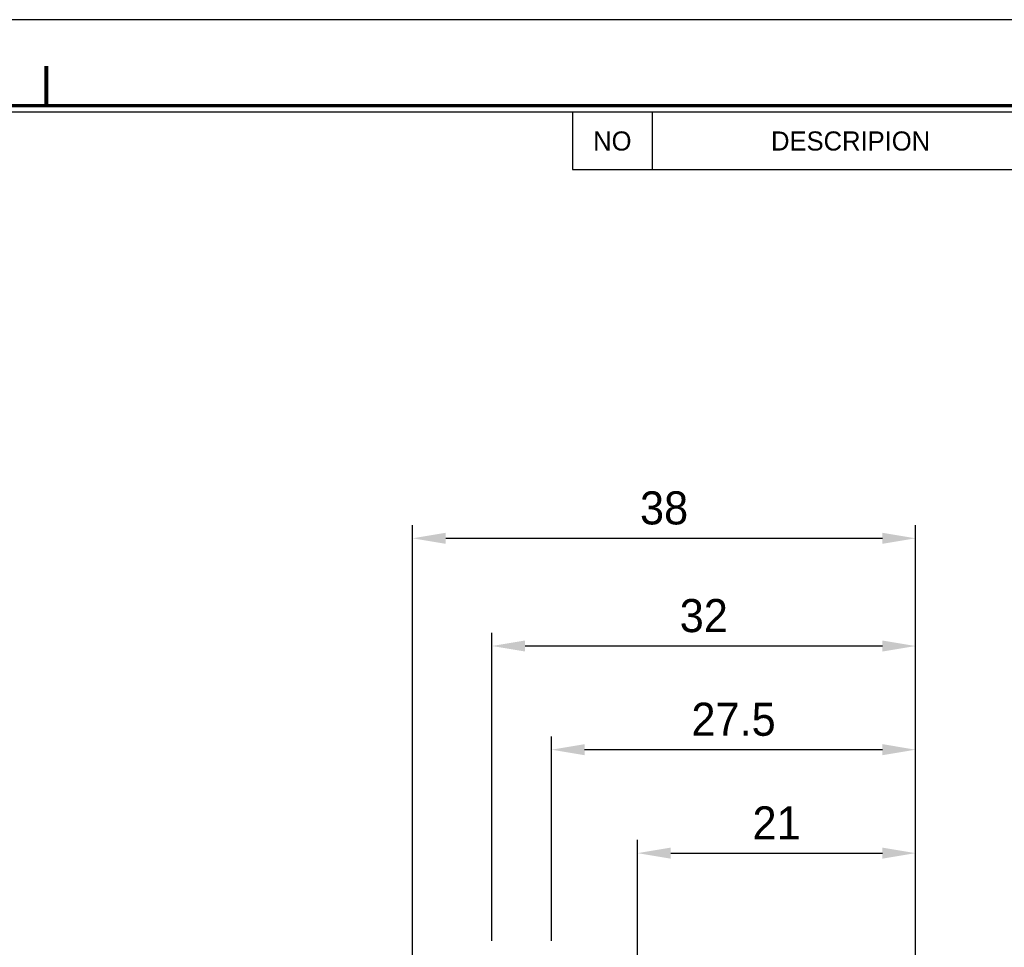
# Model space of a CAD drawing. Header units: millimetres. Extents: x -363 to 1072, y 1435 to 2763.
# Tile 11 of 14: x 341 to 415, y 2693 to 2763. Entities that reach past the tile are written whole.
import ezdxf
from ezdxf.enums import TextEntityAlignment as Align

# ---------------------------------------------------------------- set-up
doc = ezdxf.new("R2010")
doc.units = ezdxf.units.MM
doc.header["$LTSCALE"] = 5
doc.layers.add('가는실선', color=1, linetype='Continuous')
doc.layers.add('외형선', color=3, linetype='Continuous')
doc.styles.add('치수문자', font='gulim.ttc')
doc.dimstyles.new('1', dxfattribs={"dimtxt": 2.5, "dimasz": 2.5, "dimexe": 1, "dimexo": 1, "dimgap": 1, "dimtad": 1, "dimdec": 3, "dimdsep": 46, "dimtxsty": '치수문자', "dimcen": 2.5, "dimclrd": 5, "dimclre": 5, "dimazin": 2, "dimtfac": 1, "dimtdec": 3, "dimtmove": 0, "dimatfit": 3, "dimfxl": 1, "dimtzin": 0, "dimarcsym": 0})

# ---------------------------------------------------------------- blocks, each defined once
blk = doc.blocks.new('A4도각')
at = {"layer": '가는실선'}
for p, q in [((196, 203), (196, 198.668)), ((190, 198.668), (290, 198.668))]:
    blk.add_line(p, q, dxfattribs=at)
at = {"layer": '외형선'}
blk.add_line((190, 203), (190, 198.668), dxfattribs=at)
at = {"layer": '외형선', "color": 0}
blk.add_lwpolyline([(297, 210), (0, 210), (0, 0), (297, 0)], close=True, dxfattribs=at)
at = {"layer": '외형선', "const_width": 0.3}
blk.add_lwpolyline([(150.25, 203.5), (150.25, 206.5)], dxfattribs=at)
at = {"layer": '외형선', "const_width": 0.25}
blk.add_lwpolyline([(290.5, 6.5), (290.5, 203.5), (10, 203.5), (10, 6.5)], close=True, dxfattribs=at)
at = {"layer": '외형선'}
blk.add_lwpolyline([(290, 7), (290, 203), (10.5, 203), (10.5, 7)], close=True, dxfattribs=at)
at = {"color": 3}
for tag, height, p in [('REASONOFREVISIONS', 1.25, (88.5, 15.75)), ('REVISIONER', 1.25, (114.5, 15.75)), ('CHECKER', 1.25, (127.5, 15.75)), ('REVISIONDATE', 1.25, (140.5, 15.75)), ('HEATTREAT', 0.8, (153.5, 14)), ('SCALE', 1.5, (257.25, 10.25)), ('DATE', 1.5, (281.75, 10.25)), ('APRROVEDFINISH', 0.8, (153.5, 8.8))]:
    blk.add_attdef(tag, text='', height=height, dxfattribs=at).set_placement(p, align=Align.MIDDLE_CENTER)
for tag, p in [('필렛', (179.25, 10.9)), ('모따기', (179.25, 8.3))]:
    blk.add_attdef(tag, text='', height=1.15, dxfattribs=at).set_placement(p, align=Align.MIDDLE_LEFT)
at = {"layer": '외형선'}
for s, p in [('NO', (193, 200.834)), ('DESCRIPION', (211, 200.834))]:
    blk.add_text(s, height=1.444, dxfattribs=at).set_placement(p, align=Align.MIDDLE_CENTER)
for tag, height, p in [('APPROVED', 1.5, (219.75, 30.833)), ('도면타이틀', 5, (265.5, 26.5)), ('CHECKED', 1.5, (219.75, 26.5)), ('DRAWED', 1.5, (219.75, 22.167)), ('도면번호', 2.5, (270.25, 16.75)), ('도면SIZE', 2, (237.761, 11.444))]:
    blk.add_attdef(tag, text='', height=height, dxfattribs=at).set_placement(p, align=Align.MIDDLE_CENTER)
blk = doc.blocks.new('*D61')
at = {"layer": 'Defpoints', "color": 0}
for p in [(408.719, 2700.175), (387.719, 2690.459), (408.719, 2690.459)]:
    blk.add_point(p, dxfattribs=at)
at = {"layer": '외형선', "color": 5, "lineweight": -2}
for p, q in [((387.719, 2691.459), (387.719, 2701.175)), ((408.719, 2691.459), (408.719, 2701.175)), ((390.219, 2700.175), (406.219, 2700.175))]:
    blk.add_line(p, q, dxfattribs=at)
at = {"layer": '외형선', "color": 5}
for points in [[(390.219, 2700.592), (390.219, 2699.758), (387.719, 2700.175)], [(406.219, 2699.758), (406.219, 2700.592), (408.719, 2700.175)]]:
    blk.add_solid(points, dxfattribs=at)
at = {"layer": '외형선', "color": 0, "insert": (398.219, 2702.46), "char_height": 2.5, "attachment_point": 5, "style": '치수문자'}
blk.add_mtext('21', dxfattribs=at)
blk = doc.blocks.new('*D62')
at = {"layer": 'Defpoints', "color": 0}
for p in [(381.219, 2707.993), (381.219, 2692.559), (408.719, 2690.459)]:
    blk.add_point(p, dxfattribs=at)
at = {"layer": '외형선', "color": 5, "lineweight": -2}
for p, q in [((381.219, 2693.559), (381.219, 2708.993)), ((408.719, 2691.459), (408.719, 2708.993)), ((406.219, 2707.993), (383.719, 2707.993))]:
    blk.add_line(p, q, dxfattribs=at)
at = {"layer": '외형선', "color": 5}
for points in [[(383.719, 2708.41), (383.719, 2707.576), (381.219, 2707.993)], [(406.219, 2707.576), (406.219, 2708.41), (408.719, 2707.993)]]:
    blk.add_solid(points, dxfattribs=at)
at = {"layer": '외형선', "color": 0, "insert": (394.969, 2710.276), "char_height": 2.5, "attachment_point": 5, "style": '치수문자'}
blk.add_mtext('27.5', dxfattribs=at)
blk = doc.blocks.new('*D63')
at = {"layer": 'Defpoints', "color": 0}
for p in [(376.719, 2715.827), (376.719, 2692.559), (408.719, 2690.459)]:
    blk.add_point(p, dxfattribs=at)
at = {"layer": '외형선', "color": 5, "lineweight": -2}
for p, q in [((376.719, 2693.559), (376.719, 2716.827)), ((408.719, 2691.459), (408.719, 2716.827)), ((406.219, 2715.827), (379.219, 2715.827))]:
    blk.add_line(p, q, dxfattribs=at)
at = {"layer": '외형선', "color": 5}
for points in [[(379.219, 2716.243), (379.219, 2715.41), (376.719, 2715.827)], [(406.219, 2715.41), (406.219, 2716.243), (408.719, 2715.827)]]:
    blk.add_solid(points, dxfattribs=at)
at = {"layer": '외형선', "color": 0, "insert": (392.719, 2718.108), "char_height": 2.5, "attachment_point": 5, "style": '치수문자'}
blk.add_mtext('32', dxfattribs=at)
blk = doc.blocks.new('*D64')
at = {"layer": 'Defpoints', "color": 0}
for p in [(408.719, 2723.965), (370.719, 2690.909), (408.719, 2690.459)]:
    blk.add_point(p, dxfattribs=at)
at = {"layer": '외형선', "color": 5, "lineweight": -2}
for p, q in [((370.719, 2691.909), (370.719, 2724.965)), ((408.719, 2691.459), (408.719, 2724.965)), ((373.219, 2723.965), (406.219, 2723.965))]:
    blk.add_line(p, q, dxfattribs=at)
at = {"layer": '외형선', "color": 5}
for points in [[(373.219, 2724.382), (373.219, 2723.549), (370.719, 2723.965)], [(406.219, 2723.549), (406.219, 2724.382), (408.719, 2723.965)]]:
    blk.add_solid(points, dxfattribs=at)
at = {"layer": '외형선', "color": 0, "insert": (389.719, 2726.247), "char_height": 2.5, "attachment_point": 5, "style": '치수문자'}
blk.add_mtext('38', dxfattribs=at)

msp = doc.modelspace()

# ---------------------------------------------------------------- block references
at = {"color": 0}
msp.add_blockref('A4도각', (192.8098, 2553.1571), dxfattribs=at)

# ---------------------------------------------------------------- dimensions: what is measured, and where the dimension line sits
at = {"layer": '외형선', "color": 0}
for base, p1, p2, picture, middle in [((408.7192, 2723.9654), (370.7192, 2690.9094), (408.7192, 2690.4594), '*D64', (389.7192, 2726.2471)), ((376.7192, 2715.8266), (408.7192, 2690.4594), (376.7192, 2692.5594), '*D63', (392.7192, 2718.1082)), ((381.2192, 2707.9932), (408.7192, 2690.4594), (381.2192, 2692.5594), '*D62', (394.9692, 2710.2765)), ((408.7192, 2700.175), (387.7192, 2690.4594), (408.7192, 2690.4594), '*D61', (398.2192, 2702.46))]:
    dim = msp.add_linear_dim(base=base, p1=p1, p2=p2, dimstyle='1', dxfattribs=at)
    dim.commit()
    dim.dimension.update_dxf_attribs({"geometry": picture, "text_midpoint": middle})

doc.saveas('drawing.dxf')
